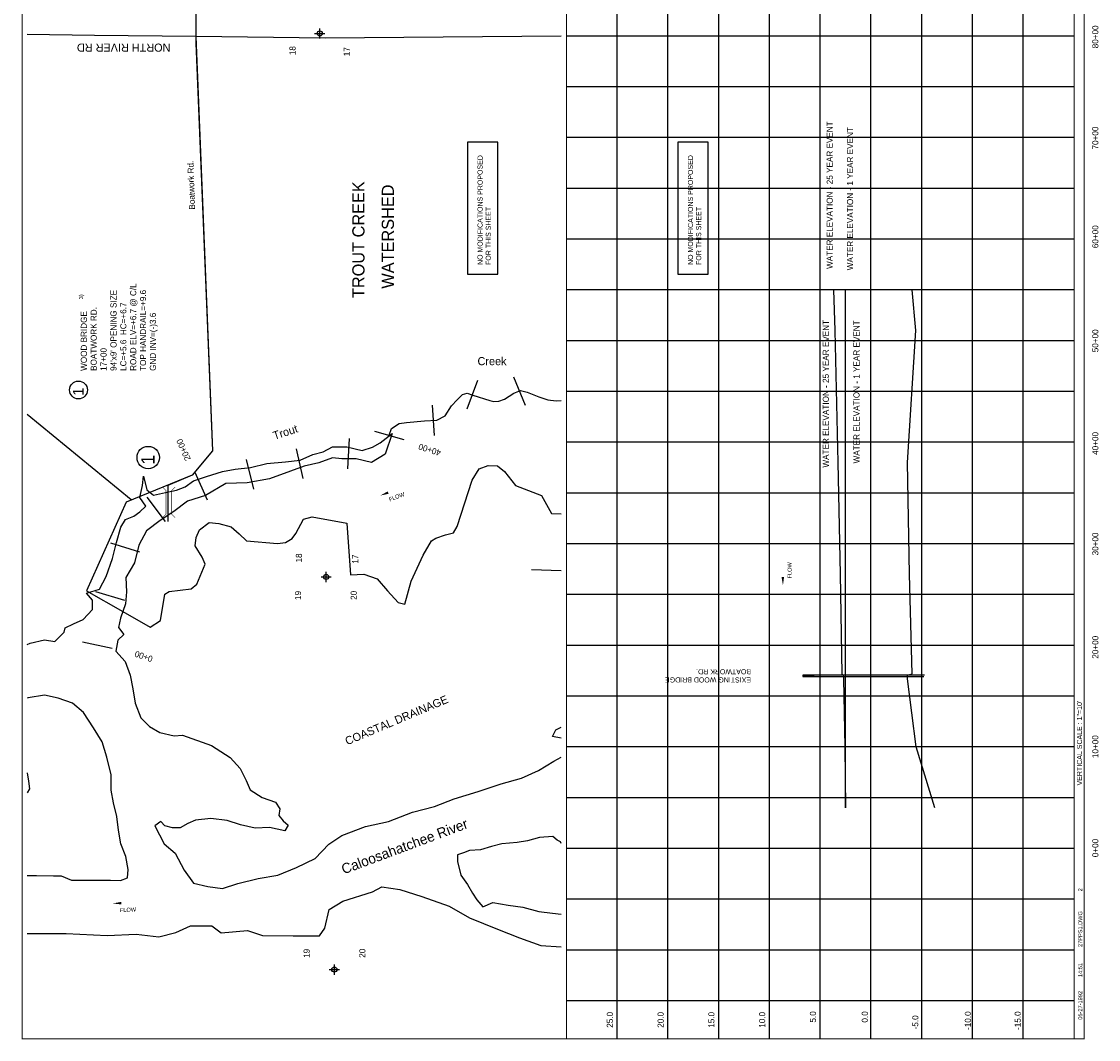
# Model space of a CAD drawing. Extents: x 253509 to 264227, y 865464 to 881474.
# Tile 1 of 2: x 253509 to 264114, y 865464 to 875487. Entities that reach past the tile are written whole.
import ezdxf
from ezdxf.enums import TextEntityAlignment as Align

# ---------------------------------------------------------------- set-up
doc = ezdxf.new("R2010")
doc.units = 0
doc.header["$LTSCALE"] = 800
doc.header["$PDMODE"] = 34
doc.header["$PDSIZE"] = 50
doc.linetypes.add('DASHED', pattern=[0])
doc.linetypes.add('STREAM', pattern=[0])
doc.layers.get('0').update_dxf_attribs({"linetype": 'CONTINUOUS'})
for name, color, linetype in [('BORDER', 1, 'CONTINUOUS'), ('EXISTING', 7, 'CONTINUOUS'), ('GRID', 2, 'CONTINUOUS'), ('MAJROADS', 9, 'CONTINUOUS'), ('MINROADS', 7, 'CONTINUOUS'), ('PROPOSED', 7, 'CONTINUOUS'), ('SEC', 2, 'CONTINUOUS'), ('STATIONS', 7, 'CONTINUOUS'), ('STRUCTTEXT', 7, 'CONTINUOUS'), ('STRUCTURES', 1, 'CONTINUOUS'), ('TEXT', 7, 'CONTINUOUS'), ('TRUNKS', 5, 'STREAM'), ('WATER', 4, 'CONTINUOUS'), ('WSHEDS', 3, 'CONTINUOUS')]:
    doc.layers.add(name, color=color, linetype=linetype)

# ---------------------------------------------------------------- blocks, each defined once
blk = doc.blocks.new('BRIDGE')
at = {"layer": 'STRUCTURES', "color": 0, "const_width": 20}
for points in [[(-234, -534), (-101, -402), (-101, 496), (-234, 629)], [(244, -534), (112, -402), (112, 496), (244, 629)]]:
    blk.add_lwpolyline(points, dxfattribs=at)
blk = doc.blocks.new('LOGON')
at = {"color": 0}
blk.add_attdef('DATE', text='', height=1, dxfattribs=at).set_placement((-1.87, 1.76), align=Align.RIGHT)
for tag, p in [('TIME', (1.56, 1.76)), ('DRAWING', (8.97, 1.76)), ('OPERATOR', (22.66, 1.76))]:
    blk.add_attdef(tag, p, '', height=1, dxfattribs=at)
blk = doc.blocks.new('FLARROW')
at = {"color": 0}
blk.add_lwpolyline([(-0.28, 0.019, 0, 0.05, 0), (-0.112, 0.019, 0, 0, -0.087559), (-0.012, 0.001, 0, 0, 0.245722), (0.075, 0.013, 0, 0, -0.309425), (0.212, 0.015, 0, 0, 0), (0.278, 0.013, 0, 0, 0)], format="xyseb", dxfattribs=at)
blk.add_text('FLOW', height=0.08, dxfattribs=at).set_placement((0.015, -0.157), align=Align.CENTER)

msp = doc.modelspace()

# ---------------------------------------------------------------- linework, layer by layer
at = {"layer": 'BORDER', "color": 0, "const_width": 10}
msp.add_lwpolyline([(263974, 865469), (263974, 881469), (253514, 881469), (253514, 865469)], close=True, dxfattribs=at)
for points in [[(258874, 865469), (258874, 881469)], [(263874, 865469), (263874, 881469)]]:
    msp.add_lwpolyline(points, dxfattribs=at)
at = {"layer": 'EXISTING', "color": 0}
msp.add_line((261204, 869050), (261314, 869050), dxfattribs=at)
msp.add_lwpolyline([(261505, 872844), (261518, 872444), (261549, 871144), (261572, 870044), (261587, 869064), (261601, 869050), (261603, 869038), (261604, 869014), (261618, 868344), (261624, 867744), (261624, 868344), (261624, 869014), (261624, 869038), (261624, 869050), (261624, 869064), (261624, 870044), (261623, 871144), (261623, 872444), (261623, 872844)], dxfattribs=at)
at = {"layer": 'EXISTING', "color": 0, "linetype": 'DASHED'}
for points in [[(262504, 867744), (262319, 868344), (262234, 869014), (262234, 869038), (262234, 869050), (262279, 869064), (262254, 870044), (262234, 871144), (262314, 872444), (262278, 872844)], [(262400, 869050), (261204, 869050), (261204, 869038), (262396, 869038)]]:
    msp.add_lwpolyline(points, dxfattribs=at)
at = {"layer": 'GRID', "color": 0}
for points in [[(259374, 865469), (259374, 881469)], [(259874, 865469), (259874, 881469)], [(260374, 865469), (260374, 881469)], [(260874, 865469), (260874, 881469)], [(261374, 865469), (261374, 881469)], [(261874, 865469), (261874, 881469)], [(262374, 865469), (262374, 881469)], [(262874, 865469), (262874, 881469)], [(263374, 865469), (263374, 881469)], [(263874, 875344), (258874, 875344)], [(263874, 874844), (258874, 874844)], [(263874, 874344), (258874, 874344)], [(263874, 873844), (258874, 873844)], [(263874, 873344), (258874, 873344)], [(263874, 872844), (258874, 872844)], [(263874, 872344), (258874, 872344)], [(263874, 871844), (258874, 871844)], [(263874, 871344), (258874, 871344)], [(263874, 870844), (258874, 870844)], [(263874, 870344), (258874, 870344)], [(263874, 869844), (258874, 869844)], [(263874, 869344), (258874, 869344)], [(263874, 868844), (258874, 868844)], [(263874, 868344), (258874, 868344)], [(263874, 867844), (258874, 867844)], [(263874, 867344), (258874, 867344)], [(263874, 866844), (258874, 866844)], [(263874, 866344), (258874, 866344)], [(263874, 865844), (258874, 865844)]]:
    msp.add_lwpolyline(points, dxfattribs=at)
at = {"layer": 'MAJROADS', "color": 0}
for points in [[(255226, 875338), (254228, 875349), (253564, 875358)], [(258824, 875342), (256499, 875324), (255226, 875338)]]:
    msp.add_lwpolyline(points, dxfattribs=at)
at = {"layer": 'MINROADS', "color": 0}
for points in [[(255226, 875338), (255388, 871261), (255189, 871019)], [(255189, 871019), (254949, 870920), (254949, 870563)], [(258824, 870078), (258531, 870087)]]:
    msp.add_lwpolyline(points, dxfattribs=at)
at = {"layer": 'PROPOSED', "color": 0}
for points in [[(257900, 873000), (258200, 873000), (258200, 874300), (257900, 874300)], [(259972, 873000), (260272, 873000), (260272, 874300), (259972, 874300)]]:
    msp.add_lwpolyline(points, close=True, dxfattribs=at)
msp.add_lwpolyline([(261505, 872844), (261518, 872444), (261549, 871144), (261572, 870044), (261587, 869064), (261601, 869050), (261603, 869038), (261604, 869014), (261618, 868344), (261624, 867744), (261624, 868344), (261624, 869014), (261624, 869038), (261624, 869050), (261624, 869064), (261624, 870044), (261623, 871144), (261623, 872444), (261623, 872844)], dxfattribs=at)
at = {"layer": 'PROPOSED', "color": 0, "linetype": 'DASHED'}
for points in [[(262504, 867744), (262319, 868344), (262234, 869014), (262234, 869038), (262234, 869050), (262279, 869064), (262254, 870044), (262234, 871144), (262314, 872444), (262278, 872844)], [(262400, 869050), (261204, 869050), (261204, 869038), (262396, 869038)]]:
    msp.add_lwpolyline(points, dxfattribs=at)
at = {"layer": 'SEC', "color": 0}
for p in [(256445, 875370), (256508, 870018), (256589, 866152)]:
    msp.add_point(p, dxfattribs=at)
at = {"layer": 'STATIONS', "color": 0}
for p, q in [((257998, 871951), (257893, 871670)), ((258355, 871988), (258467, 871710)), ((257553, 871710), (257572, 871411)), ((256736, 871382), (256720, 871082)), ((256984, 871452), (257273, 871370)), ((256213, 871279), (256278, 870986)), ((255720, 871175), (255793, 870884)), ((255214, 871050), (255336, 870776)), ((254744, 870804), (254922, 870563)), ((254385, 870354), (254671, 870265)), ((254237, 869876), (254523, 869788)), ((254108, 869380), (254402, 869316))]:
    msp.add_line(p, q, dxfattribs=at)
at = {"layer": 'STRUCTTEXT', "color": 0}
for centre, radius in [((254069, 871859), 88), ((254756, 871194), 110)]:
    msp.add_circle(centre, radius, dxfattribs=at)
at = {"layer": 'TRUNKS', "color": 0}
msp.add_lwpolyline([(257127, 871405), (257129, 871413), (257151, 871481), (257229, 871529), (257301, 871538), (257478, 871555), (257599, 871563), (257681, 871605), (257742, 871703), (257798, 871761), (257852, 871816), (257898, 871828), (257954, 871807), (258121, 871754), (258160, 871745), (258208, 871750), (258266, 871770), (258357, 871827), (258423, 871853), (258488, 871836), (258604, 871790), (258691, 871761), (258772, 871753), (258824, 871757)], dxfattribs=at)
at = {"layer": 'WATER', "color": 0}
for points in [[(253564, 869354), (253593, 869367), (253736, 869400), (253836, 869382), (253929, 869474), (253937, 869516), (254021, 869557), (254114, 869598), (254207, 869698), (254207, 869790), (254149, 869858), (254275, 869899), (254343, 870024), (254403, 870199), (254445, 870358), (254488, 870509), (254531, 870584), (254615, 870617), (254674, 870658), (254733, 870716), (254674, 870800), (254700, 870918), (254709, 871010), (254742, 870875), (254809, 870825), (254926, 870849), (255035, 870873), (255119, 870906), (255203, 870964), (255329, 871006), (255488, 871055), (255614, 871079), (255765, 871095), (255924, 871136), (256109, 871151), (256251, 871167), (256377, 871225), (256478, 871249), (256570, 871299), (256713, 871298), (256863, 871263), (256964, 871296), (257040, 871338), (257157, 871429), (257089, 871228), (256955, 871146), (256804, 871180), (256662, 871181), (256570, 871190), (256435, 871141), (256293, 871108), (256158, 871059), (255949, 870985), (255731, 870944), (255521, 870937), (255319, 870821), (255143, 870764), (255009, 870664), (254874, 870573), (254739, 870473), (254663, 870332), (254620, 870156), (254535, 870014), (254543, 869872), (254534, 869755), (254482, 869613), (254465, 869521), (254515, 869453), (254456, 869395), (254438, 869286), (254530, 869185), (254579, 869051), (254603, 868917), (254628, 868774), (254685, 868631), (254768, 868547), (254869, 868488), (255011, 868453), (255094, 868461), (255379, 868359), (255562, 868240), (255662, 868131), (255720, 868013), (255761, 867921), (255878, 867845), (256011, 867802), (256053, 867735), (256044, 867668), (256085, 867617), (256135, 867575), (256102, 867517), (255951, 867551), (255809, 867544), (255666, 867578), (255533, 867621), (255374, 867639), (255223, 867623), (255147, 867590), (255072, 867549), (254996, 867549), (254921, 867566), (254879, 867609), (254821, 867567), (254912, 867391), (255020, 867298), (255111, 867130), (255202, 867003), (255344, 866969), (255486, 866951), (255638, 867001), (255839, 867049), (256032, 867082), (256216, 867156), (256401, 867247), (256536, 867388), (256662, 867471), (256897, 867562), (257124, 867610), (257359, 867701), (257577, 867758), (257770, 867832), (258005, 867906), (258232, 867980), (258433, 868037), (258601, 868112), (258752, 868203), (258824, 868243)], [(253564, 867078), (253656, 867077), (253823, 867076), (253898, 867076), (253999, 867033), (254107, 867032), (254241, 867032), (254384, 867031), (254484, 867030), (254552, 867055), (254560, 867138), (254536, 867264), (254487, 867390), (254463, 867524), (254447, 867658), (254414, 867793), (254390, 867918), (254391, 868069), (254350, 868245), (254301, 868396), (254218, 868531), (254119, 868682), (254011, 868775), (253869, 868826), (253735, 868853), (253575, 868829), (253564, 868825)], [(258824, 868431), (258737, 868446), (258771, 868512), (258824, 868538)], [(253564, 868088), (253578, 868008), (253586, 867932), (253564, 867893)], [(258817, 867410), (258784, 867427), (258742, 867461), (258608, 867454), (258491, 867421), (258390, 867405), (258239, 867389), (258138, 867365), (258029, 867332), (257920, 867325), (257862, 867300), (257803, 867283), (257802, 867216), (257835, 867082), (257901, 866990), (257951, 866906), (257992, 866838), (258051, 866771), (258151, 866812), (258302, 866786), (258444, 866768), (258603, 866725), (258737, 866708), (258824, 866698)], [(258824, 867393), (258817, 867410)], [(253564, 866508), (253648, 866508), (253949, 866506), (254351, 866487), (254636, 866502), (254862, 866476), (255029, 866517), (255172, 866583), (255381, 866582), (255473, 866514), (255733, 866538), (255883, 866487), (256185, 866485), (256444, 866484), (256495, 866559), (256538, 866743), (256672, 866826), (256966, 866916), (257058, 866966), (257234, 866940), (257451, 866872), (257719, 866778), (257919, 866660), (258195, 866550), (258412, 866465), (258621, 866388), (258824, 866377)]]:
    msp.add_lwpolyline(points, dxfattribs=at)
at = {"layer": 'WSHEDS', "color": 0}
for points in [[(253600, 879745), (254371, 879255), (254759, 878961), (255063, 878668), (255374, 878205), (255533, 877713), (255740, 877206), (255796, 876866), (255857, 876702), (256004, 876449), (255984, 876206), (255790, 876022), (255499, 875881), (255226, 875923), (255226, 875273), (255388, 871261), (255189, 871019), (254539, 870753), (254148, 869883), (254506, 869677)], [(253564, 871622), (254588, 870781)], [(254506, 869677), (254775, 869523), (254877, 869589), (254919, 869849), (254962, 869876), (255179, 869902), (255234, 869946), (255318, 870144), (255288, 870212), (255217, 870325), (255227, 870407), (255260, 870481), (255357, 870553), (255450, 870545), (255572, 870511), (255653, 870442), (255725, 870374), (256029, 870347), (256108, 870356), (256174, 870397), (256210, 870446), (256286, 870588), (256370, 870610), (256711, 870548), (256748, 870038), (256879, 870046), (257010, 870000), (257114, 869882), (257216, 869767), (257283, 869749), (257344, 869976), (257464, 870232), (257547, 870374), (257587, 870401), (257683, 870433), (257761, 870453), (257799, 870516), (257946, 870971), (258015, 871082), (258104, 871117), (258196, 871111), (258265, 871057), (258374, 870917), (258630, 870819), (258727, 870642), (258824, 870640)]]:
    msp.add_lwpolyline(points, dxfattribs=at)

# ---------------------------------------------------------------- block references
at = {"layer": 'STRUCTURES', "color": 0, "xscale": 0.26, "yscale": 0.26, "zscale": 0.26}
msp.add_blockref('BRIDGE', (254958, 870741), dxfattribs=at)
at = {"layer": 'TEXT', "color": 0, "xscale": 40, "yscale": 40, "zscale": 40, "rotation": 90}
msp.add_blockref('LOGON', (264025, 866016), dxfattribs=at).add_auto_attribs({'DATE': '05-27-1992', 'TIME': '14:51', 'OPERATOR': '2', 'DRAWING': '27PPS1.DWG'})
at = {"layer": 'TRUNKS', "color": 0, "xscale": 500, "yscale": 500, "zscale": 500}
for p, rotation in [((257175, 870860), 20.73614259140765), ((261014, 870075), 90.98648685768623), ((254547, 866799), 2.228592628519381)]:
    msp.add_blockref('FLARROW', p, dxfattribs=dict(at, rotation=rotation))

# ---------------------------------------------------------------- texts
at = {"layer": 'EXISTING', "color": 0}
for s, p in [('WATER ELEVATION - 25 YEAR EVENT', (261497, 873051)), ('WATER ELEVATION - 1 YEAR EVENT', (261698, 873038))]:
    msp.add_text(s, height=60, rotation=90, dxfattribs=at).set_placement(p)
at = {"layer": 'MAJROADS', "color": 0}
msp.add_text('NORTH RIVER RD', height=80, rotation=180, dxfattribs=at).set_placement((254975, 875270))
at = {"layer": 'MINROADS', "color": 0}
msp.add_text('Boatwork Rd.', height=60, rotation=92, dxfattribs=at).set_placement((255218, 873636))
at = {"layer": 'PROPOSED', "color": 0}
for s, height, p in [('NO MODIFICATIONS PROPOSED', 50, (258049, 873090)), ('NO MODIFICATIONS PROPOSED', 50, (260121, 873090)), ('FOR THIS SHEET', 50, (258130, 873090)), ('FOR THIS SHEET', 50, (260202, 873090)), ('WATER ELEVATION - 25 YEAR EVENT', 60, (261459, 871095)), ('WATER ELEVATION - 1 YEAR EVENT', 60, (261761, 871136))]:
    msp.add_text(s, height=height, rotation=90, dxfattribs=at).set_placement(p)
at = {"layer": 'STATIONS', "color": 0}
for s, rotation, p in [('20+00', 113.9625, (255131, 871282)), ('40+00', 162.6466, (257537, 871299)), ('0+00', 161.3603, (254721, 869264))]:
    msp.add_text(s, height=60, rotation=rotation, dxfattribs=at).set_placement(p, align=Align.CENTER)
at = {"layer": 'STRUCTTEXT', "color": 0}
for s, height, p in [('ROAD ELV=+6.7 @ C/L', 60, (254638, 872047)), ('3)', 40, (254114, 872752)), ("94'x9' OPENING SIZE", 60, (254444, 872047)), ('TOP HANDRAIL=+9.6', 60, (254735, 872047)), ('BOATWORK RD.', 60, (254249, 872047)), ('LC=+5.6  HC=+6.7', 60, (254541, 872047)), ('WOOD BRIDGE', 60, (254152, 872047)), ('GND INV=(-)3.6', 60, (254832, 872047)), ('17+00', 60, (254346, 872047)), ('1', 106, (254120, 871803)), ('1', 132, (254819, 871124))]:
    msp.add_text(s, height=height, rotation=90, dxfattribs=at).set_placement(p)
at = {"layer": 'TEXT', "color": 0}
for s, p in [('80+00', (264113, 875336)), ('18', (256207, 875200)), ('17', (256741, 875190)), ('70+00', (264113, 874340)), ('60+00', (264113, 873368)), ('50+00', (264113, 872343)), ('40+00', (264113, 871333)), ('30+00', (264113, 870343)), ('18', (256270, 870205)), ('17', (256824, 870194)), ('19', (256261, 869836)), ('20', (256810, 869837)), ('20+00', (264113, 869326)), ('10+00', (264113, 868347)), ('0+00', (264113, 867349)), ('19', (256346, 866312)), ('20', (256894, 866313)), ('-10.0', (262858, 865649)), ('-15.0', (263349, 865649))]:
    msp.add_text(s, height=60, rotation=90, dxfattribs=at).set_placement(p, align=Align.CENTER)
for s, height, rotation, p in [('TROUT CREEK', 120, 90, (256886, 872764)), ('WATERSHED', 120, 90, (257176, 872857)), ('EXISTING WOOD BRIDGE', 50, 180, (260693, 869029)), ('BOATWORK RD.', 50, 180, (260693, 869110)), ('COASTAL DRAINAGE', 80, 22.8881, (256716, 868360)), ('VERTICAL SCALE : 1"=10\'', 50, 90, (263952, 867965)), ('25.0', 60, 90, (259332, 865579)), ('20.0', 60, 90, (259832, 865579)), ('15.0', 60, 90, (260332, 865579)), ('10.0', 60, 90, (260832, 865579)), ('5.0', 60, 90, (261332, 865630)), ('0.0', 60, 90, (261843, 865630)), ('-5.0', 60, 90, (262340, 865563))]:
    msp.add_text(s, height=height, rotation=rotation, dxfattribs=at).set_placement(p)
at = {"layer": 'WATER', "color": 0}
msp.add_text('Creek', height=80, dxfattribs=at).set_placement((258142, 872103), align=Align.CENTER)
msp.add_text('Trout', height=80, rotation=17.8233, dxfattribs=at).set_placement((255999, 871368))
msp.add_text('Caloosahatchee River', height=100, rotation=20.4541, dxfattribs=at).set_placement((257298, 867319), align=Align.CENTER)

doc.saveas('drawing.dxf')
